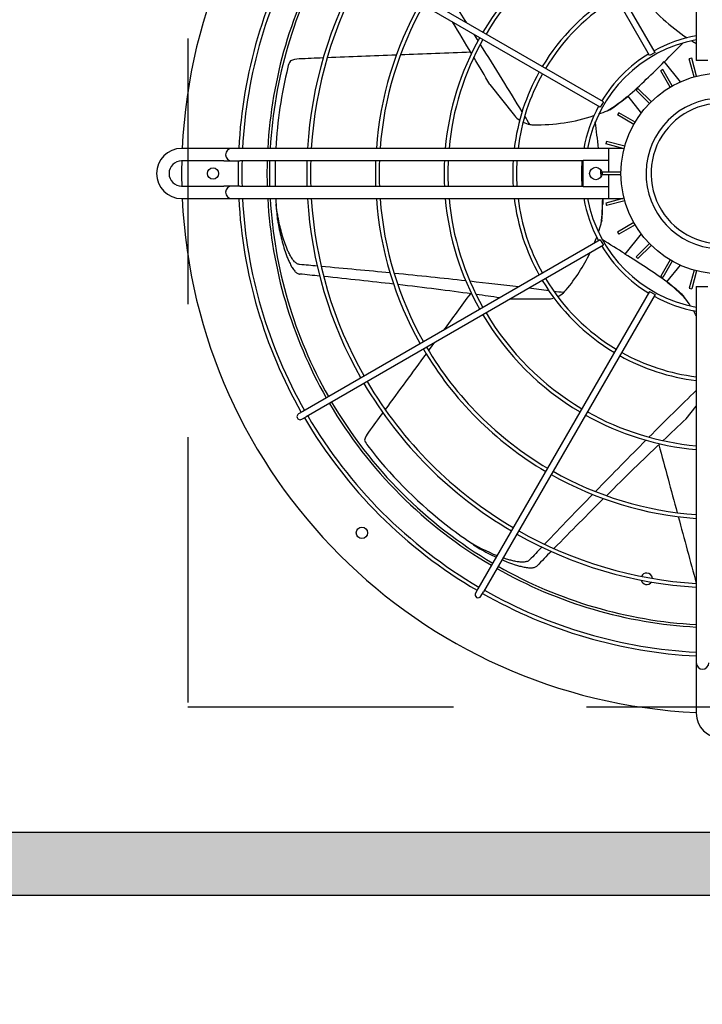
# Model space of a CAD drawing. Header units: millimetres. Extents: x -7955266 to 72030, y -46136 to 9299934.
# Tile 50 of 203: x -5181392 to -5181229, y 6618214 to 6618449. Entities that reach past the tile are written whole.
import ezdxf
from ezdxf.enums import TextEntityAlignment as Align

# ---------------------------------------------------------------- set-up
doc = ezdxf.new("R2010")
doc.units = ezdxf.units.MM
doc.header["$LTSCALE"] = 10
doc.linetypes.add('HIDDEN', pattern=[9.525, 6.35, -3.175])
for name, color, linetype, lineweight in [('BMS_urzadzenia_nr_obw_magistrala', 140, 'Continuous', 13), ('BMS_urzadzenia_WE_WY', 30, 'Continuous', 20), ('IE_ATRYBUTY_ BLOCK_1', 7, 'Continuous', 25), ('IE_ATRYBUTY_ BLOCK_2', 7, 'Continuous', 18), ('IE_urzadzenia', 30, 'Continuous', 25), ('IE_urzadzenia_nr_obw', 94, 'Continuous', 20)]:
    doc.layers.add(name, color=color, linetype=linetype, lineweight=lineweight)
doc.styles.add('ROMANS', font='romans.shx', dxfattribs={"width": 0.8})

# ---------------------------------------------------------------- blocks, each defined once
blk = doc.blocks.new('urzadzenie_klimatyzatorZ')
h = blk.add_hatch(color=256)
h.paths.add_polyline_path([(-337.5, -330), (337.5, -330), (337.5, -15), (-337.5, -15)], flags=16)
h.paths.add_polyline_path([(-352.5, -345), (352.5, -345), (352.5, 0), (-352.5, 0)])
at = {"linetype": 'HIDDEN'}
for p, q in [((-127.5, -45), (-127.5, -300)), ((-127.5, -300), (127.5, -300))]:
    blk.add_line(p, q, dxfattribs=at)
for p, q in [((-6, -57.45), (-6, -145.5)), ((-15.85, -143.55), (-56.88, -72.49)), ((-17.15, -144.3), (-58.17, -73.24)), ((-28.2, -155.35), (-99.26, -114.33)), ((-28.95, -156.65), (-100.01, -115.62)), ((-15.85, -143.55), (-17.15, -144.3)), ((-9.8, -150.59), (-13.66, -145.75)), ((-7.09, -144.89), (-7.67, -145.05)), ((-6.5, -149.4), (-7.67, -145.05)), ((-5.92, -149.24), (-7.09, -144.89)), ((-3.2, -145.5), (-6, -145.5)), ((-13.99, -147.67), (-14.51, -147.97)), ((-12.26, -151.87), (-14.51, -147.97)), ((-11.74, -151.57), (-13.99, -147.67)), ((-55.34, -151.22), (-49.46, -158.6)), ((-19.94, -152.14), (-20.36, -152.56)), ((-17.18, -155.74), (-20.36, -152.56)), ((-16.76, -155.32), (-19.94, -152.14)), ((-28.2, -155.35), (-28.95, -156.65)), ((-22.45, -154.13), (-23.42, -154.9)), ((-22.39, -154.05), (-19.18, -158.07)), ((-24.53, -157.99), (-24.83, -158.51)), ((-20.93, -160.76), (-24.83, -158.51)), ((-20.63, -160.24), (-24.53, -157.99)), ((-118.95, -166.5), (-129, -166.5)), ((-117, -166.5), (-118.95, -166.5)), ((-115.05, -166.5), (-117, -166.5)), ((-27, -166.5), (-115.05, -166.5)), ((-27.45, -164.83), (-27.61, -165.41)), ((-23.26, -166.58), (-27.61, -165.41)), ((-23.1, -166), (-27.45, -164.83)), ((-23.55, -166.5), (-27, -166.5)), ((-27, -166.5), (-27, -169.3)), ((-33, -169.3), (-27, -169.3)), ((-33, -175.7), (-33, -169.3)), ((-27, -169.3), (-27, -172.2)), ((-118.95, -169.5), (-129, -169.5)), ((-118.95, -169.5), (-117, -169.5)), ((-117, -169.5), (-115.05, -169.5)), ((-33, -169.5), (-115.05, -169.5)), ((-24, -172.2), (-28.5, -172.2)), ((-28.5, -172.2), (-28.5, -172.8)), ((-24, -172.8), (-28.5, -172.8)), ((-27, -172.8), (-27, -175.7)), ((-129, -175.5), (-118.95, -175.5)), ((-117, -175.5), (-118.95, -175.5)), ((-115.05, -175.5), (-117, -175.5)), ((-115.05, -175.5), (-33, -175.5)), ((-27, -175.7), (-33, -175.7)), ((-27, -175.7), (-27, -178.5)), ((-129, -178.5), (-118.95, -178.5)), ((-118.95, -178.5), (-117, -178.5)), ((-117, -178.5), (-115.05, -178.5)), ((-115.05, -178.5), (-27, -178.5)), ((-28.36, -178.6), (-28.36, -179.83)), ((-23.26, -178.42), (-27.61, -179.59)), ((-27, -178.5), (-23.55, -178.5)), ((-27.61, -179.59), (-27.45, -180.17)), ((-23.1, -179), (-27.45, -180.17)), ((-20.93, -184.24), (-24.83, -186.49)), ((-20.63, -184.76), (-24.53, -187.01)), ((-24.83, -186.49), (-24.53, -187.01)), ((-19.18, -186.93), (-23.04, -191.77)), ((-28.95, -188.35), (-100.01, -229.38)), ((-28.2, -189.65), (-99.26, -230.67)), ((-28.95, -188.35), (-28.2, -189.65)), ((-17.18, -189.26), (-20.36, -192.44)), ((-16.76, -189.68), (-19.94, -192.86)), ((-20.36, -192.44), (-19.94, -192.86)), ((-12.26, -193.13), (-14.51, -197.03)), ((-11.74, -193.43), (-13.99, -197.33)), ((-13.01, -198.43), (-9.8, -194.41)), ((-14.51, -197.03), (-13.99, -197.33)), ((-6.5, -195.6), (-7.67, -199.95)), ((-5.92, -195.76), (-7.09, -200.11)), ((-12.92, -198.48), (-11.95, -199.25)), ((-7.67, -199.95), (-7.09, -200.11)), ((-6, -199.5), (-6, -287.55)), ((-6, -199.5), (-3.2, -199.5)), ((-17.15, -200.7), (-58.17, -271.76)), ((-15.85, -201.45), (-56.88, -272.51)), ((-17.15, -200.7), (-15.85, -201.45)), ((-50.46, -202.5), (-41.7, -202.5)), ((-8.43, -231.19), (-6, -228.14)), ((-100.01, -229.38), (-101.05, -229.98)), ((-100.3, -231.27), (-99.26, -230.67)), ((-58.17, -271.76), (-58.77, -272.8)), ((-57.48, -273.55), (-56.88, -272.51)), ((-6, -287.55), (-6, -289.5)), ((-6, -289.5), (-6, -291.45)), ((-6, -291.45), (-6, -301.5))]:
    blk.add_line(p, q)
for points in [[(-352.5, -345), (352.5, -345), (352.5, 0), (-352.5, 0)], [(-337.5, -330), (337.5, -330), (337.5, -15), (-337.5, -15)]]:
    blk.add_lwpolyline(points, close=True)
for centre, radius in [((0, -172.5), 24), ((-121.5, -172.5), 1.35), ((-30, -172.5), 1.5), ((-85.91, -258.41), 1.35)]:
    blk.add_circle(centre, radius)
for centre, radius, start, end in [((0, -172.5), 129, 92.6659, 177.3341), ((0, -172.5), 115.5, 150.3721, 177.0223), ((0, -172.5), 114.6, 150.375, 176.9988), ((0, -172.5), 66.27, 120.6484, 149.3516), ((0, -172.5), 65.37, 120.6574, 149.3426), ((0, -172.5), 108.6, 150.3957, 176.8329), ((0, -172.5), 108, 150.3979, 176.8153), ((0, -172.5), 99.09, 150.4337, 176.5286), ((0, -172.5), 98.19, 150.4376, 176.4967), ((0, -172.5), 82.68, 150.5197, 175.8384), ((0, -172.5), 49.86, 120.8619, 149.1381), ((0, -172.5), 48.96, 120.8777, 149.1223), ((15.75, -103.51), 43.69, 217.5945, 236.7924), ((0, -172.5), 81.78, 150.5255, 175.7926), ((0, -172.5), 66.27, 150.6484, 174.8054), ((0, -172.5), 65.37, 150.6574, 174.7337), ((0, -172.5), 32.55, 100.6222, 169.3778), ((0, -172.5), 33.45, 100.3332, 118.7152), ((-97.78, -148.5), 6, 150.7906, 166.2068), ((-100.69, -151.13), 6.02, 92.2304, 112.7049), ((0, -172.5), 33.45, 121.2848, 148.7152), ((-131.03, -31.18), 164.02, 311.4826, 315.6916), ((0, -172.5), 106.68, 166.2092, 176.7757), ((0, -172.5), 49.86, 150.8619, 173.0885), ((0, -172.5), 48.96, 150.8777, 172.9608), ((-52.45, -116.14), 48.4, 301.2682, 308.4084), ((-53.57, -116.9), 48.5, 303.8895, 308.4341), ((0, -172.5), 18, 3.1897, 266.8103), ((0, -172.5), 33.45, 151.2848, 169.6668), ((-44.13, -117.16), 43.71, 292.6102, 293.7505), ((0, -172.5), 16.8, 359.4153, 270.5847), ((-44.76, -154.86), 6, 218.5714, 234.9675), ((-44.12, -117.17), 43.69, 269.0231, 288.2209), ((-44.76, -154.86), 6, 243.9137, 260.1318), ((-44.76, -154.86), 6, 260.1325, 269.0221), ((-129, -172.5), 6, 90, 270), ((-117, -168), 1.5, 90, 270), ((-129, -172.5), 3, 90, 270), ((0, -172.5), 129, 178.6674, 181.3326), ((0, -172.5), 115.5, 178.5116, 181.4884), ((0, -172.5), 114.6, 178.4999, 181.5001), ((0, -172.5), 108.6, 178.417, 181.583), ((0, -172.5), 108, 178.4082, 181.5918), ((0, -172.5), 106.68, 178.3886, 180), ((0, -172.5), 99.09, 178.2651, 181.7349), ((0, -172.5), 98.19, 178.2492, 181.7508), ((0, -172.5), 82.68, 177.9206, 182.0794), ((0, -172.5), 81.78, 177.8977, 182.1023), ((0, -172.5), 66.27, 177.4054, 182.5946), ((0, -172.5), 65.37, 177.3696, 182.6304), ((0, -172.5), 49.86, 176.5505, 183.4495), ((0, -172.5), 48.96, 176.487, 183.513), ((0, -172.5), 33.45, 174.8545, 185.1455), ((-192.19, -186.83), 164.02, 4.7323, 5.3661), ((-117, -177), 1.5, 90, 270), ((0, -172.5), 129, 182.6659, 267.3341), ((0, -172.5), 115.5, 182.9777, 209.6279), ((0, -172.5), 114.6, 183.0012, 209.625), ((0, -172.5), 108.6, 183.1671, 209.6043), ((0, -172.5), 108, 183.1847, 209.6021), ((0, -172.5), 99.09, 183.4714, 209.5663), ((0, -172.5), 98.19, 183.5033, 209.5624), ((0, -172.5), 82.68, 184.1616, 209.4803), ((0, -172.5), 81.78, 184.2074, 209.4745), ((0, -172.5), 66.27, 185.1946, 209.3516), ((0, -172.5), 65.37, 185.2663, 209.3426), ((0, -172.5), 49.86, 186.9115, 209.1381), ((0, -172.5), 48.96, 187.0392, 209.1223), ((0, -172.5), 33.45, 190.3332, 208.7152), ((0, -172.5), 32.55, 190.6222, 259.3778), ((-76.77, -178.36), 48.4, 352.6968, 359.837), ((0.01, -172.5), 106.69, 183.908, 185.8088), ((-76.87, -179.72), 48.5, 355.3181, 359.8627), ((-70.78, -172.5), 43.71, 344.0387, 345.1791), ((0, -172.5), 33.45, 211.2848, 238.7152), ((-70.77, -172.5), 43.7, 320.4524, 334.2097), ((-108.62, -331.69), 164.02, 54.3397, 58.5487), ((0, -172.5), 48.96, 210.8777, 239.1223), ((0, -172.5), 49.86, 210.8619, 239.1381), ((-43.28, -236.17), 48.4, 44.1254, 51.2655), ((-42.28, -237.1), 48.5, 46.7467, 51.2913), ((-41.7, -196.5), 6, 270, 286.3961), ((-41.7, -196.5), 6, 295.3423, 311.5603), ((-41.7, -196.5), 6, 311.5611, 320.4506), ((0, -172.5), 33.45, 241.2848, 259.6668), ((-44.14, -227.84), 43.71, 35.4673, 36.6077), ((0, -172.5), 66.27, 210.6484, 239.3516), ((0, -172.5), 65.37, 210.6574, 239.3426), ((0, -172.5), 81.78, 210.5255, 239.4745), ((0, -172.5), 82.68, 210.5197, 239.4803), ((0, -172.5), 49.86, 240.8619, 263.0885), ((0, -172.5), 48.96, 240.8777, 262.9608), ((0, -172.5), 99.09, 210.4337, 239.5663), ((0, -172.5), 98.19, 210.4376, 239.5624), ((0, -172.5), 108.6, 210.3957, 239.6043), ((0, -172.5), 108, 210.3979, 239.6021), ((-100.68, -230.62), 0.75, 120, 300), ((0, -172.5), 114.6, 210.375, 239.625), ((0, -172.5), 66.27, 240.6484, 264.8054), ((0, -172.5), 65.37, 240.6574, 264.7337), ((0, -172.5), 115.5, 210.3721, 239.6279), ((-79.49, -237.9), 6.02, 143.6589, 164.1335), ((-79.73, -233.98), 6, 202.2191, 217.6354), ((0, -172.5), 106.68, 217.6379, 231.4283), ((0, -172.5), 82.68, 240.5197, 265.8384), ((0, -172.5), 81.78, 240.5255, 265.7926), ((0.01, -172.48), 106.7, 231.4289, 235.3361), ((0, -172.5), 99.09, 240.4337, 266.5286), ((0, -172.5), 98.19, 240.4376, 266.4967), ((0.01, -172.49), 106.69, 235.3366, 237.2373), ((-36.29, -221.26), 45.98, 237.9771, 247.8759), ((-31.57, -216.25), 52.89, 240.3474, 245.1121), ((0, -172.5), 108.6, 240.3957, 266.8329), ((0, -172.5), 108, 240.3979, 266.8153), ((-17.85, -269.4), 1.38, 90, 154.8946), ((-17.85, -269.4), 1.38, 4.2305, 90), ((-17.85, -269.4), 1.38, 193.1209, 326.0042), ((-58.12, -273.18), 0.75, 150, 330), ((0, -172.5), 115.5, 240.3721, 267.0223), ((0, -172.5), 114.6, 240.375, 266.9988), ((-4.5, -289.5), 1.5, 180, 0), ((0, -301.5), 6, 180, 0)]:
    blk.add_arc(centre, radius, start, end)
for centre, major_axis, ratio, start_param, end_param in [((-3244.22, 3828.18), (3219.26, -4036.83), 0.018843, 0.1749, 0.187941), ((-3244.22, 3828.18), (3204.37, -4018.16), 0.018843, 0.137514, 0.149342), ((-3244.22, 3828.18), (3219.26, -4036.83), 0.018843, 0.169281, 0.171277), ((1570.9, -214.55), (-2387.07, 0), 0.040757, -0.818699, -0.808998), ((-3244.22, 3828.18), (3219.26, -4036.83), 0.018843, 0.144674, 0.168097), ((-61.35, -163.02), (-76.06, -60.66), 0.192511, 2.087387, 2.163873), ((1570.9, -214.55), (-2387.07, 0), 0.040757, -0.79826, -0.794884), ((1570.9, -214.55), (-2387.07, 0), 0.040757, -0.808434, -0.798814), ((-3244.22, 3828.18), (3204.37, -4018.16), 0.018843, 0.124789, 0.135982), ((-3244.22, 3828.18), (3219.26, -4036.83), 0.018843, 0.13987, 0.143049), ((-45.66, -214.55), (0, -97.29), 0.192511, 2.087387, 2.163873), ((4.41, -234.42), (76.06, -60.66), 0.192511, 2.087387, 2.163873), ((-5150.6, -214.55), (-5163.3, 0), 0.018843, 3.347706, 3.351652), ((-5150.6, -214.55), (5163.3, 0), 0.018843, 0.188944, 0.205219), ((-5150.6, -214.55), (-5139.42, 0), 0.018843, 3.323531, 3.328609), ((-5150.6, -214.55), (5139.42, 0), 0.018843, 0.161837, 0.180909), ((-5150.6, -214.55), (5163.3, 0), 0.018843, 0.169281, 0.187941), ((-5150.6, -214.55), (5139.42, 0), 0.018843, 0.137514, 0.160637), ((-5150.6, -214.55), (5163.3, 0), 0.018843, 0.154092, 0.168097), ((-5150.6, -214.55), (-5163.3, 0), 0.018843, 3.286266, 3.29253), ((1012.32, 1029.46), (-1488.31, -1866.29), 0.040757, -0.818699, -0.812439), ((-5150.6, -214.55), (-5139.42, 0), 0.018843, 3.269232, 3.277575), ((-5150.6, -214.55), (5163.3, 0), 0.018843, 0.13987, 0.143049), ((1012.32, 1029.46), (-1488.31, -1866.29), 0.040757, -0.81028, -0.808998), ((1012.32, 1029.46), (-1488.31, -1866.29), 0.040757, -0.808434, -0.798814), ((-3178.47, -4225.62), (-3219.26, -4036.83), 0.018843, 3.2903, 3.30969), ((1012.32, 1029.46), (-1488.31, -1866.29), 0.040757, -0.79826, -0.794884), ((-3178.47, -4225.62), (-3204.37, -4018.16), 0.018843, 3.266381, 3.277575), ((-3178.47, -4225.62), (-3219.26, -4036.83), 0.018843, 3.310873, 3.329534), ((-3178.47, -4225.62), (-3204.37, -4018.16), 0.018843, 3.279106, 3.30223), ((-308.56, 1368.37), (531.17, -2327.22), 0.040757, -0.818699, -0.808998), ((-3178.47, -4225.62), (-3219.26, -4036.83), 0.018843, 3.330536, 3.346812), ((-3178.47, -4225.62), (-3204.37, -4018.16), 0.018843, 3.303429, 3.322502), ((-308.56, 1368.37), (531.17, -2327.22), 0.040757, -0.808434, -0.798815), ((-3178.47, -4225.62), (-3219.26, -4036.83), 0.018843, 3.347706, 3.351652), ((-3178.47, -4225.62), (-3204.37, -4018.16), 0.018843, 3.323531, 3.328609)]:
    blk.add_ellipse(centre, major_axis=major_axis, ratio=ratio, start_param=start_param, end_param=end_param)
for points in [[(-7.12, -140.74), (-6.75, -140.97), (-6.38, -141.19), (-6, -141.41)], [(-29.27, -158.27), (-28.61, -158.03), (-27.96, -157.77), (-27.32, -157.51)], [(-106.68, -172.5), (-106.68, -173.49), (-106.67, -174.49), (-106.64, -175.5)], [(-106.51, -178.5), (-106.49, -178.92), (-106.46, -179.35), (-106.43, -179.77)], [(-29.38, -186.51), (-29.16, -185.85), (-28.95, -185.18), (-28.76, -184.52)], [(-30.38, -189.17), (-30.18, -188.68), (-29.98, -188.19), (-29.8, -187.69)], [(-7.36, -204.21), (-7.74, -203.62), (-8.13, -203.04), (-8.54, -202.47)], [(-6, -206.48), (-6.23, -206.07), (-6.46, -205.67), (-6.7, -205.27)]]:
    blk.add_open_spline(points, degree=3)
for points, knots in [([(-100.79, -194.27), (-100.88, -194.26), (-100.96, -194.24), (-101.17, -194.18), (-101.29, -194.13), (-101.51, -194.01), (-101.62, -193.93), (-101.82, -193.77), (-101.91, -193.68), (-102.11, -193.48), (-102.22, -193.36), (-102.42, -193.1), (-102.52, -192.97), (-102.8, -192.55), (-102.97, -192.25), (-103.29, -191.65), (-103.44, -191.34), (-103.72, -190.72), (-103.85, -190.42), (-104.19, -189.57), (-104.39, -188.99), (-104.77, -187.82), (-104.95, -187.22), (-105.29, -186), (-105.44, -185.38), (-105.72, -184.13), (-105.85, -183.51), (-106.16, -181.84), (-106.32, -180.79), (-106.43, -179.77)], [116.818504, 116.818504, 116.818504, 116.818504, 117.674315, 117.674315, 118.90653, 118.90653, 120.138745, 120.138745, 121.370961, 121.370961, 122.9854, 122.9854, 124.599839, 124.599839, 127.828717, 127.828717, 131.057596, 131.057596, 134.286474, 134.286474, 140.459649, 140.459649, 146.632824, 146.632824, 152.805999, 152.805999, 158.979173, 158.979173, 169.240552, 169.240552, 169.240552, 169.240552]), ([(-106.13, -183.3), (-106.07, -183.67), (-106.01, -184.04), (-105.83, -185.07), (-105.69, -185.74), (-105.41, -187.05), (-105.25, -187.71), (-104.92, -189), (-104.74, -189.63), (-104.35, -190.88), (-104.15, -191.49), (-103.81, -192.4), (-103.68, -192.73), (-103.41, -193.39), (-103.26, -193.72), (-102.93, -194.38), (-102.76, -194.7), (-102.48, -195.16), (-102.38, -195.3), (-102.18, -195.58), (-102.07, -195.72), (-101.79, -196.02), (-101.6, -196.2), (-101.27, -196.4), (-101.16, -196.46), (-100.96, -196.52), (-100.88, -196.54), (-100.79, -196.55)], [72.856457, 72.856457, 72.856457, 72.856457, 76.498272, 76.498272, 82.972306, 82.972306, 89.446341, 89.446341, 95.920375, 95.920375, 102.39441, 102.39441, 105.823764, 105.823764, 109.253118, 109.253118, 112.682473, 112.682473, 114.39715, 114.39715, 116.111827, 116.111827, 118.548976, 118.548976, 119.767551, 119.767551, 120.608571, 120.608571, 120.608571, 120.608571]), ([(-52.44, -264.84), (-52.06, -265), (-51.68, -265.16), (-50.69, -265.55), (-50.09, -265.77), (-49.17, -266.07), (-48.83, -266.17), (-48.14, -266.37), (-47.79, -266.46), (-47.07, -266.62), (-46.71, -266.68), (-46.18, -266.75), (-46, -266.76), (-45.66, -266.78), (-45.49, -266.78), (-45.08, -266.75), (-44.81, -266.71), (-44.45, -266.58), (-44.34, -266.53), (-44.17, -266.41), (-44.1, -266.36), (-44.04, -266.3)], [91.858893, 91.858893, 91.858893, 91.858893, 95.920375, 95.920375, 102.39441, 102.39441, 105.823764, 105.823764, 109.253118, 109.253118, 112.682473, 112.682473, 114.39715, 114.39715, 116.111827, 116.111827, 118.548976, 118.548976, 119.767551, 119.767551, 120.608571, 120.608571, 120.608571, 120.608571]), ([(-45.83, -264.87), (-45.88, -264.94), (-45.95, -264.99), (-46.13, -265.12), (-46.24, -265.18), (-46.48, -265.27), (-46.6, -265.31), (-46.86, -265.37), (-46.98, -265.39), (-47.26, -265.41), (-47.42, -265.42), (-47.75, -265.42), (-47.92, -265.41), (-48.42, -265.37), (-48.76, -265.32), (-49.43, -265.2), (-49.77, -265.12), (-50.42, -264.95), (-50.74, -264.86), (-51.42, -264.66), (-51.8, -264.53), (-52.19, -264.39)], [116.818504, 116.818504, 116.818504, 116.818504, 117.674315, 117.674315, 118.90653, 118.90653, 120.138745, 120.138745, 121.370961, 121.370961, 122.9854, 122.9854, 124.599839, 124.599839, 127.828717, 127.828717, 131.057596, 131.057596, 134.286474, 134.286474, 138.394553, 138.394553, 138.394553, 138.394553])]:
    blk.add_open_spline(points, degree=3, knots=knots)
at = {"layer": 'BMS_urzadzenia_nr_obw_magistrala', "style": 'ROMANS', "width": 0.5, "flags": 8}
blk.add_attdef('ADR_BMS', (401.61, -301.55), '', height=150, dxfattribs=at)
at = {"layer": 'BMS_urzadzenia_WE_WY', "style": 'ROMANS', "width": 0.5, "flags": 8}
blk.add_attdef('BMS_WE_WY', (401.61, -506.64), '', height=150, dxfattribs=at)
at = {"layer": 'IE_ATRYBUTY_ BLOCK_1', "style": 'ROMANS', "width": 0.5, "flags": 8}
blk.add_attdef('TYP', text='', height=200, dxfattribs=at).set_placement((0, 22.14), align=Align.CENTER)
at = {"layer": 'IE_ATRYBUTY_ BLOCK_2', "style": 'ROMANS', "width": 0.5, "flags": 8}
for tag, p in [('OPIS1', (0, -539.99)), ('OPIS2', (0, -725.98))]:
    blk.add_attdef(tag, text='', height=150, dxfattribs=at).set_placement(p, align=Align.CENTER)
at = {"layer": 'IE_urzadzenia_nr_obw', "style": 'ROMANS', "width": 0.5, "flags": 8}
blk.add_attdef('NR_OBW', (401.61, -115.56), '', height=150, dxfattribs=at)

msp = doc.modelspace()

# ---------------------------------------------------------------- block references
at = {"layer": 'IE_urzadzenia'}
msp.add_blockref('urzadzenie_klimatyzatorZ', (-5181223.95, 6618584.95, 0), dxfattribs=at)

doc.saveas('drawing.dxf')
